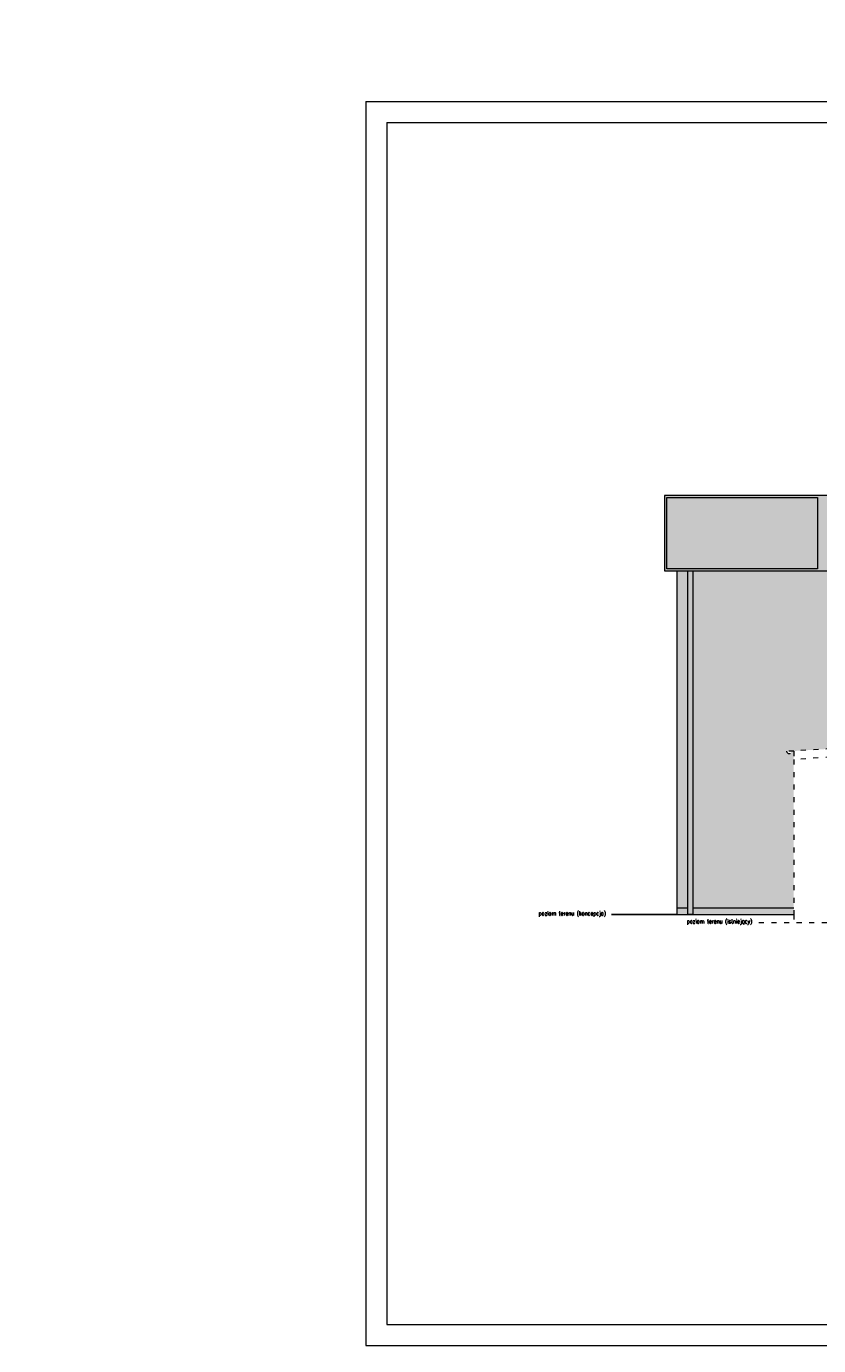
# Model space of a CAD drawing. Header units: metres. Extents: x 8472212 to 8494180, y 5728195 to 5779639.
# Tile 58 of 106: x 8474798 to 8476688, y 5743848 to 5746998. Entities that reach past the tile are written whole.
import ezdxf

# ---------------------------------------------------------------- set-up
doc = ezdxf.new("R2010")
doc.units = ezdxf.units.M
doc.header["$MEASUREMENT"] = 0
doc.linetypes.add('ACAD_ISO03W100', pattern=[30, 12, -18])
for name, color, linetype, lineweight, true_color in [('!eleacjapaneleoslona', 79, 'CONTINUOUS', 13, 0x37422f), ('!elewacja-panele obrys', 250, 'CONTINUOUS', 9, 0x323232), ('!elewacjawypełnienie', 9, 'CONTINUOUS', 13, 0xc8cbc4)]:
    doc.layers.add(name, color=color, linetype=linetype, lineweight=lineweight, true_color=true_color)
for name, color, linetype, lineweight in [('!elewacja ocieplenie', 253, 'CONTINUOUS', 5), ('!opisy', 255, 'CONTINUOUS', 9), ('0A_MJ_tabelka', 252, 'CONTINUOUS', 5), ('0A_NIEwidoczne', 222, 'CONTINUOUS', 0)]:
    doc.layers.add(name, color=color, linetype=linetype, lineweight=lineweight)
doc.layers.add('!obrobki rynny', color=250, linetype='CONTINUOUS', true_color=0x383e42)
doc.styles.get("Standard").update_dxf_attribs({"font": 'Simplex.SHX', "width": 0.75})

msp = doc.modelspace()

# ---------------------------------------------------------------- hatches: boundary and pattern name
at = {"layer": '!eleacjapaneleoslona', "linetype": 'Continuous', "transparency": 33554687}
h = msp.add_hatch(color=256, dxfattribs=at)
h.dxf.hatch_style = 1
h.paths.add_polyline_path([(8476321, 5745877.5), (8476321, 5745697.5), (8478906, 5745697.5), (8478906, 5745877.5)])
at = {"layer": '!elewacja-panele obrys', "linetype": 'Continuous'}
h = msp.add_hatch(dxfattribs=at)
h.set_pattern_fill('AR-B816', color=256, scale=0.7)
h.paths.add_polyline_path([(8476374.1, 5751735.8), (8476348.9, 5751735.8), (8476348.9, 5751720.8), (8476374.1, 5751720.8)])
h.paths.add_polyline_path([(8476455.1, 5751735.8), (8476386.1, 5751735.8), (8476386.1, 5751720.8), (8476455.1, 5751720.8)])
h.paths.add_polyline_path([(8477348.9, 5751735.8), (8476643.1, 5751735.8), (8476643.1, 5751720.8), (8477348.9, 5751720.8)])
h.paths.add_polyline_path([(8479036.6, 5751735.8), (8478967.9, 5751735.8), (8477348.9, 5751735.8), (8477348.9, 5751720.8), (8479036.6, 5751720.8)])
h.paths.add_polyline_path([(8479048.6, 5751735.8), (8479048.6, 5751720.8), (8479073.9, 5751720.8), (8479073.9, 5751735.8)])
h.paths.add_polyline_path([(8479063.6, 5751728.6, -1), (8479062.1, 5751726.7, -1)], flags=16)
h.paths.add_polyline_path([(8479073.9, 5748406.8), (8478967.9, 5748406.8), (8478967.9, 5748391.8), (8479073.9, 5748391.8)])
h.paths.add_polyline_path([(8478779.9, 5748406.8), (8476348.9, 5748406.8), (8476348.9, 5748391.8), (8478779.9, 5748391.8)])
h.paths.add_polyline_path([(8472237.7, 5744980.4), (8472212.5, 5744980.4), (8472212.5, 5744965.4), (8472237.7, 5744965.4)])
h.paths.add_polyline_path([(8474700.2, 5744980.4), (8472249.7, 5744980.4), (8472249.7, 5744965.4), (8474700.2, 5744965.4)])
h.paths.add_polyline_path([(8474737.5, 5744980.4), (8474712.2, 5744980.4), (8474712.2, 5744965.4), (8474737.5, 5744965.4)])
h = msp.add_hatch(dxfattribs=at)
h.set_pattern_fill('AR-B816', color=256, scale=0.7)
h.set_pattern_definition([(0, (-4137.723, 6403.851), (0, 5.6), []), (90, (-4137.723, 6403.851), (-5.6, 5.6), [5.6, -5.6])])
h.paths.add_polyline_path([(8476376.2, 5744892.5), (8476351, 5744892.5), (8476351, 5744877.5), (8476376.2, 5744877.5)])
h.paths.add_polyline_path([(8478876, 5744892.5), (8478850.7, 5744892.5), (8478850.7, 5744877.5), (8478876, 5744877.5)])
h.paths.add_polyline_path([(8478497.1, 5744892.5), (8478497.1, 5744877.5), (8478838.7, 5744877.5), (8478838.7, 5744892.5)])
h.paths.add_polyline_path([(8476629.1, 5744877.5), (8476629.1, 5744892.5), (8476388.2, 5744892.5), (8476388.2, 5744877.5)])
at = {"layer": '!elewacjawypełnienie', "linetype": 'Continuous'}
h = msp.add_hatch(color=256, dxfattribs=at)
h.dxf.hatch_style = 1
h.paths.add_polyline_path([(8476351, 5744892.5), (8476376.2, 5744892.5), (8476376.2, 5745697.5), (8476351, 5745697.5)])
h = msp.add_hatch(color=256, dxfattribs=at)
h.dxf.hatch_style = 1
h.paths.add_polyline_path([(8476388.2, 5745697.5), (8476388.2, 5744892.5), (8476629.1, 5744892.5), (8476629.1, 5745247.5), (8476629.1, 5745267.6), (8476624.1, 5745267.6, -1), (8476612.1, 5745267.6), (8476629.1, 5745267.6), (8477436.3, 5745316.9), (8477436.3, 5745441.5), (8477431.3, 5745441.5), (8477431.3, 5745491.5), (8477436.3, 5745491.5), (8477441.3, 5745491.5), (8477441.3, 5745441.5), (8477436.3, 5745441.5), (8477436.3, 5745316.9), (8477796, 5745338.9), (8478497.1, 5745266.7), (8478497.1, 5745697.5)])
at = {"layer": '!obrobki rynny', "linetype": 'Continuous'}
h = msp.add_hatch(color=256, dxfattribs=at)
h.dxf.hatch_style = 1
h.paths.add_polyline_path([(8476376.2, 5744877.5), (8476376.2, 5745697.5), (8476388.2, 5745697.5), (8476388.2, 5744877.5)])
h.paths.add_polyline_path([(8478838.7, 5744877.5), (8478838.7, 5745697.5), (8478850.7, 5745697.5), (8478850.7, 5744877.5)])
h = msp.add_hatch(color=256, dxfattribs=at)
h.dxf.hatch_style = 1
h.paths.add_polyline_path([(8476351, 5744892.5), (8476351, 5744877.5), (8476376.2, 5744877.5), (8476376.2, 5744892.5)])
h.paths.add_polyline_path([(8476388.2, 5744892.5), (8476388.2, 5744877.5), (8476629.1, 5744877.5), (8476629.1, 5744892.5)])
h.paths.add_polyline_path([(8478497.1, 5744892.5), (8478497.1, 5744877.5), (8478838.7, 5744877.5), (8478838.7, 5744892.5)])
h.paths.add_polyline_path([(8478850.7, 5744892.5), (8478850.7, 5744877.5), (8478876, 5744877.5), (8478876, 5744892.5)])

# ---------------------------------------------------------------- linework, layer by layer
at = {"layer": '!elewacja ocieplenie', "linetype": 'Continuous', "lineweight": 5, "transparency": 33554687}
for p, q in [((8476351, 5744877.5), (8476351, 5745697.5)), ((8476376.2, 5744892.5), (8476351, 5744892.5)), ((8476629.1, 5744892.5), (8476388.2, 5744892.5))]:
    msp.add_line(p, q, dxfattribs=at)
at = {"layer": '!elewacja-panele obrys', "linetype": 'Continuous'}
msp.add_lwpolyline([(8476321, 5745877.5), (8476321, 5745697.5), (8478906, 5745697.5), (8478906, 5745877.5)], close=True, dxfattribs=at)
at = {"layer": '!elewacja-panele obrys'}
msp.add_lwpolyline([(8476326, 5745702.5), (8476326, 5745872.5), (8476686, 5745872.5), (8476686, 5745702.5), (8476326, 5745702.5)], dxfattribs=at)
at = {"layer": '!elewacja-panele obrys', "linetype": 'Continuous'}
msp.add_lwpolyline([(8476376.2, 5744877.5), (8476376.2, 5745697.5), (8476388.2, 5745697.5), (8476388.2, 5744877.5), (8476376.2, 5744877.5)], dxfattribs=at)
at = {"layer": '!obrobki rynny', "linetype": 'Continuous', "lineweight": 5, "transparency": 33554687}
msp.add_line((8476376.2, 5744877.5), (8476388.2, 5744877.5), dxfattribs=at)
at = {"layer": '!opisy', "linetype": 'ACAD_ISO03W100'}
for p, q in [((8476629.1, 5745267.6), (8476612.1, 5745267.6)), ((8476629.1, 5745267.6), (8476629.1, 5745247.5)), ((8476629.1, 5744877.5), (8476629.1, 5744857.5)), ((8477818.1, 5744857.5), (8476529.1, 5744857.5))]:
    msp.add_line(p, q, dxfattribs=at)
at = {"layer": '!opisy', "lineweight": 5, "transparency": 33554687}
for p, q in [((8476351, 5744877.5), (8476194, 5744877.5)), ((8476351, 5744877.5), (8476194, 5744877.5)), ((8476194, 5744877.5), (8476629.1, 5744877.5))]:
    msp.add_line(p, q, dxfattribs=at)
at = {"layer": '!opisy', "linetype": 'ACAD_ISO03W100'}
for points in [[(8478497.1, 5745266.7), (8477796, 5745338.9), (8476629.1, 5745267.6)], [(8478497.1, 5744877.5), (8478497.1, 5745246.6), (8477795.6, 5745318.8), (8476629.1, 5745247.5), (8476629.1, 5744857.5)]]:
    msp.add_lwpolyline(points, dxfattribs=at)
msp.add_arc((8476618.1, 5745267.6), 6, 180, 0, dxfattribs=at)
at = {"layer": '0A_MJ_tabelka', "color": 7}
msp.add_line((8475658, 5746768.1), (8479758, 5746768.1), dxfattribs=at)
at = {"layer": '0A_MJ_tabelka', "color": 7, "lineweight": 0}
for p, q in [((8475658, 5746768.1), (8475658, 5743898.1)), ((8475658, 5743898.1), (8479758, 5743898.1))]:
    msp.add_line(p, q, dxfattribs=at)
at = {"layer": '0A_NIEwidoczne', "lineweight": 0}
for p, q in [((8475608, 5746818.1), (8479808, 5746818.1)), ((8475608, 5746818.1), (8475608, 5743848.1)), ((8475608, 5743848.1), (8479808, 5743848.1))]:
    msp.add_line(p, q, dxfattribs=at)

# ---------------------------------------------------------------- texts
at = {"layer": '!opisy', "lineweight": 5, "transparency": 33554687, "char_height": 10}
for s, insert, attachment_point in [('poziom terenu (koncepcja)', (8476180.7, 5744885.1), 3), ('poziom terenu (istniejący)', (8476374, 5744866), 1)]:
    msp.add_mtext_dynamic_manual_height_columns(s, width=389.032, gutter_width=12.5, heights=[0], dxfattribs=dict(at, insert=insert, attachment_point=attachment_point))

doc.saveas('drawing.dxf')
